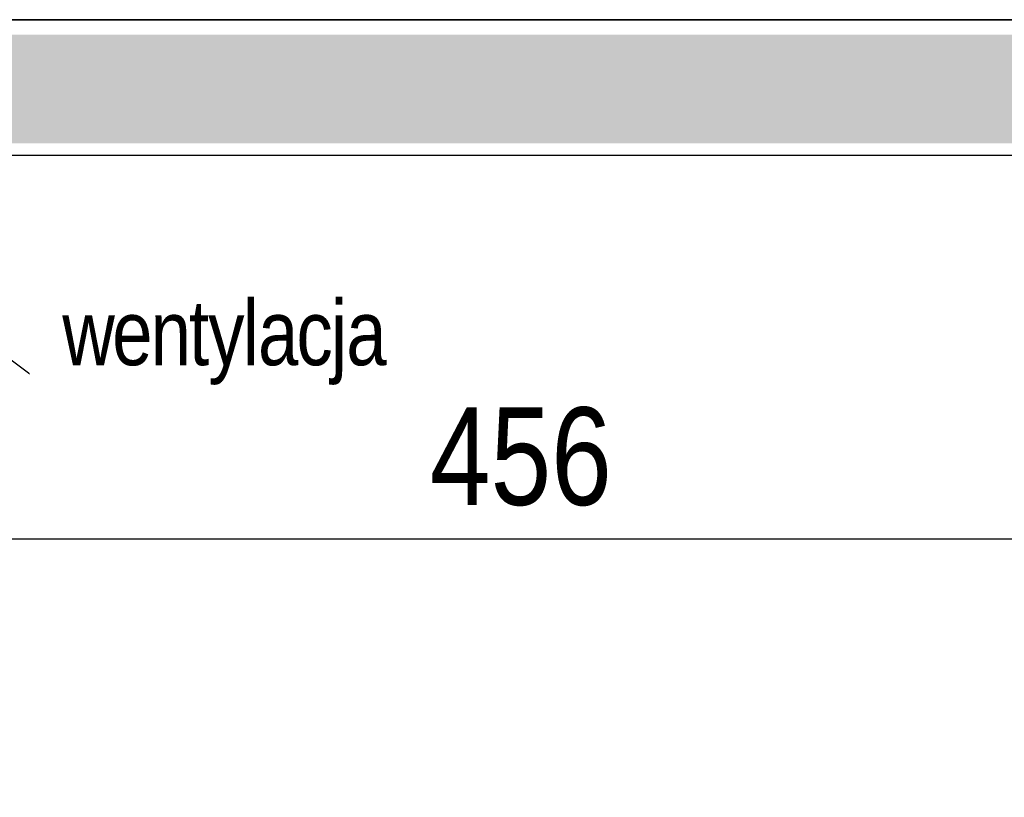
# Model space of a CAD drawing. Header units: millimetres. Extents: x -5941 to 19721, y -9230 to 6433.
# Tile 125 of 204: x 5788 to 5969, y -3324 to -3181. Entities that reach past the tile are written whole.
import ezdxf

# ---------------------------------------------------------------- set-up
doc = ezdxf.new("R2010")
doc.units = ezdxf.units.MM
for name, color, linetype in [('A-KK-ODDYMIANIE', 11, 'Continuous'), ('A_SC_MUROWANA_DZIAŁOWA', 42, 'Continuous'), ('A_SUFITY OPIS', 1, 'Continuous'), ('A_wymiary', 55, 'Continuous')]:
    doc.layers.add(name, color=color, linetype=linetype)
doc.layers.add('A_POWIERZCHNIE', color=13, linetype='Continuous', plot=False)
doc.styles.add('ARIAL', font='arial.ttf', dxfattribs={"width": 0.8})
doc.styles.get("Standard").update_dxf_attribs({"font": 'arial.ttf'})
doc.dimstyles.new('100', dxfattribs={"dimscale": 100, "dimtxt": 0.18, "dimasz": 0.013, "dimexe": 0.2, "dimexo": 0, "dimgap": 0.06, "dimtad": 1, "dimdec": 1, "dimrnd": 0.5, "dimzin": 12, "dimdsep": 46, "dimtxsty": 'ARIAL', "dimblk": 'wymiar', "dimcen": 0, "dimdle": 0.2, "dimse1": 1, "dimse2": 1, "dimclrd": 256, "dimclre": 40, "dimclrt": 3, "dimaunit": 1, "dimadec": 0, "dimazin": 0, "dimtfac": 0.4, "dimtdec": 1, "dimtix": 1, "dimtmove": 2, "dimatfit": 3, "dimldrblk": 'wymiar', "dimfxl": 0, "dimtvp": 0.88, "dimtolj": 1, "dimtzin": 12, "dimarcsym": 0})

# ---------------------------------------------------------------- blocks, each defined once
blk = doc.blocks.new('wymiar')
at = {"color": 0, "ltscale": 100}
blk.add_line((0, -6.5), (0, 6.5), dxfattribs=at)
at = {"color": 0, "ltscale": 100, "const_width": 0.5}
blk.add_lwpolyline([(-3.25, -3.25), (3.25, 3.25)], dxfattribs=at)
blk = doc.blocks.new('*D120')
at = {"layer": 'A_wymiary', "lineweight": -2}
blk.add_line((6106.73, -3276.89), (5653.33, -3276.89), dxfattribs=at)
at = {"layer": 'Defpoints', "color": 0}
for p in [(6108.03, -3263.79), (5652.03, -3276.89), (5652.03, -3314.09)]:
    blk.add_point(p, dxfattribs=at)
at = {"layer": 'A_wymiary', "lineweight": -2, "xscale": 1.3, "yscale": 1.3, "zscale": 1.3, "rotation": 180}
blk.add_blockref('wymiar', (5652.03, -3276.89), dxfattribs=at)
at = {"layer": 'A_wymiary', "lineweight": -2, "xscale": 1.3, "yscale": 1.3, "zscale": 1.3}
blk.add_blockref('wymiar', (6108.03, -3276.89), dxfattribs=at)
at = {"layer": 'A_wymiary', "color": 3, "insert": (5880.03, -3261.7), "char_height": 18, "attachment_point": 5, "style": 'ARIAL'}
blk.add_mtext('\\A1;456', dxfattribs=at)

msp = doc.modelspace()

# ---------------------------------------------------------------- linework, layer by layer
at = {"layer": 'A-KK-ODDYMIANIE', "const_width": 20}
msp.add_lwpolyline([(6152.032, -3193.87), (5152.032, -3193.87)], dxfattribs=at)
at = {"layer": 'A_POWIERZCHNIE'}
msp.add_lwpolyline([(5652.032, -3206.085), (6108.032, -3206.085), (6108.032, -4161.085), (5652.032, -4161.085)], close=True, dxfattribs=at)
at = {"layer": 'A_SC_MUROWANA_DZIAŁOWA'}
msp.add_line((6112.032, -3181.085), (5442.032, -3181.085), dxfattribs=at)
for points in [[(5627.032, -3181.085), (6112.032, -3181.085)], [(5652.032, -3630.085), (5652.032, -3206.085), (6108.032, -3206.085)]]:
    msp.add_lwpolyline(points, dxfattribs=at)
at = {"layer": 'A_SUFITY OPIS'}
msp.add_lwpolyline([(5770.223, -3232.049), (5792.9, -3248.951), (5862.231, -3248.951)], dxfattribs=at)

# ---------------------------------------------------------------- dimensions: what is measured, and where the dimension line sits
at = {"layer": 'A_wymiary'}
dim = msp.add_linear_dim(base=(5652.032, -3276.886), p1=(6108.032, -3263.792), p2=(5652.032, -3314.085), dimstyle='100', dxfattribs=at)
dim.commit()
dim.dimension.update_dxf_attribs({"geometry": '*D120', "text_midpoint": (5880.032, -3261.696)})

# ---------------------------------------------------------------- next in the draw order: texts
at = {"layer": 'A_SUFITY OPIS', "insert": (5795.419, -3232.804), "char_height": 12, "width": 153.36367, "attachment_point": 1, "bg_fill": 2}
msp.add_mtext('{\\W0.8;\\T0.95;wentylacja}', dxfattribs=at)

doc.saveas('drawing.dxf')
